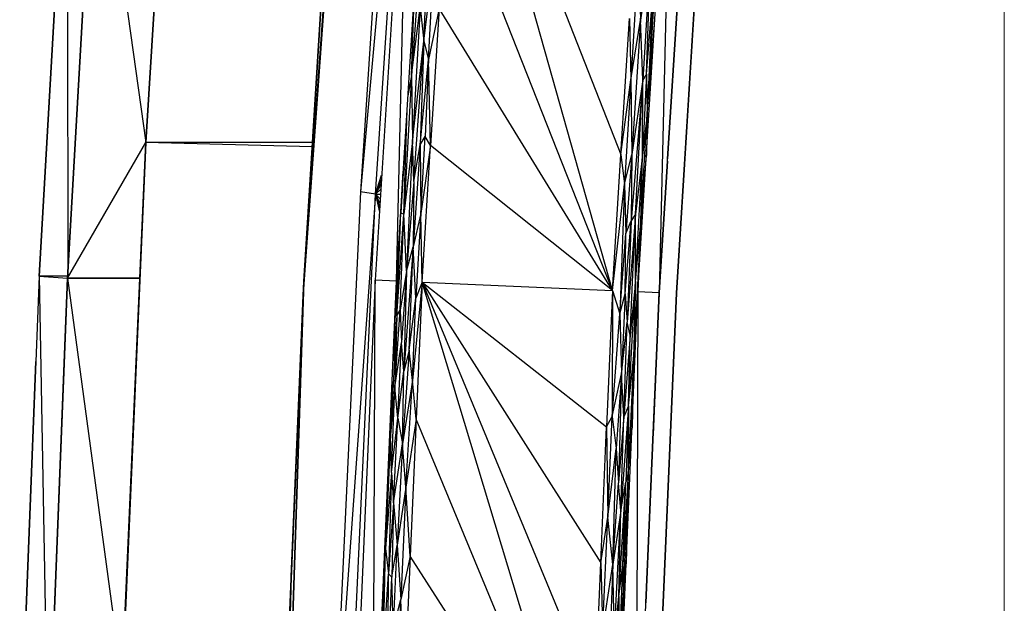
# Model space of a CAD drawing. Header units: millimetres. Extents: x 61846 to 198573, y 13020 to 52988.
# Tile 176 of 240: x 179568 to 180261, y 23603 to 24013. Entities that reach past the tile are written whole.
import ezdxf

# ---------------------------------------------------------------- set-up
doc = ezdxf.new("R2010")
doc.units = ezdxf.units.MM
for name, color, linetype, lineweight in [('A-COLS', 52, 'Continuous', 35), ('A-ROOF', 132, 'Continuous', 35), ('A-WALL', 113, 'Continuous', 25), ('S-BEAM', 12, 'Continuous', 35)]:
    doc.layers.add(name, color=color, linetype=linetype, lineweight=lineweight)

# ---------------------------------------------------------------- blocks, each defined once
blk = doc.blocks.new('28_PBT_SF_toneeltoren_dakboog_28_PBT_SF_toneeltoren_dakboog as R_2584242 - 28_PBT_SF_toneeltoren_dakboog_28_PBT_SF_toneeltoren_dakboog as R_2584242-313469-GZ lierenkamer 3')
at = {"layer": 'S-BEAM', "color": 250, "lineweight": 25}
for p, q in [((-49188.93, 24604.18), (-49244.72, 23824.35)), ((-49244.72, 23824.35), (-49188.93, 24604.18)), ((-49244.55, 23829.41), (-49188.93, 24604.18)), ((-49188.93, 24604.18), (-49244.55, 23829.41)), ((-49231.41, 24040.98), (-49244.55, 23829.41)), ((-49244.55, 23829.41), (-49231.41, 24040.98)), ((-49231.41, 24040.98), (-49244.47, 23831.03)), ((-48994.69, 23820.3), (-48981.1, 24038.23)), ((-48981.1, 24038.23), (-48988.73, 23915.7)), ((-48988.73, 23915.7), (-48981.1, 24038.23)), ((-49244.4, 23832.39), (-49244.55, 23829.41)), ((-49244.55, 23829.41), (-49244.4, 23832.39)), ((-49270.08, 23059.04), (-49244.55, 23829.41)), ((-49244.55, 23829.41), (-49270.08, 23059.04)), ((-49244.47, 23831.03), (-49253.43, 23621.95)), ((-49244.55, 23829.41), (-49253.43, 23621.95)), ((-49253.43, 23621.95), (-49244.55, 23829.41)), ((-49245.07, 23819.4), (-49244.55, 23829.41)), ((-49244.55, 23829.41), (-49245.07, 23819.4)), ((-49244.55, 23829.41), (-49244.47, 23831.03)), ((-49244.47, 23831.03), (-49244.55, 23829.41)), ((-49245.07, 23819.4), (-49260.96, 23445.84)), ((-49260.96, 23445.84), (-49245.07, 23819.4)), ((-49245.39, 23809.96), (-49245.07, 23819.4)), ((-49245.07, 23819.4), (-49245.39, 23809.96)), ((-49004.01, 23603.27), (-48994.69, 23820.3)), ((-48994.77, 23818.64), (-48994.69, 23820.3)), ((-48994.69, 23820.3), (-48994.77, 23818.64)), ((-48998.86, 23723.45), (-49004.01, 23603.27)), ((-49004.01, 23603.27), (-48998.86, 23723.45)), ((-49253.43, 23621.95), (-49267.63, 23163.07)), ((-49017.25, 23176.72), (-49004.01, 23603.27))]:
    blk.add_line(p, q, dxfattribs=at)
blk = doc.blocks.new('28_PBT_SF_toneeltoren_dakboog_28_PBT_SF_toneeltoren_dakboog as R_2584242 - 28_PBT_SF_toneeltoren_dakboog_28_PBT_SF_toneeltoren_dakboog as R_2584242-313473-GZ lierenkamer 3')
blk.add_blockref('28_PBT_SF_toneeltoren_dakboog_28_PBT_SF_toneeltoren_dakboog as R_2584242 - 28_PBT_SF_toneeltoren_dakboog_28_PBT_SF_toneeltoren_dakboog as R_2584242-313469-GZ lierenkamer 3', (0, 0))
blk = doc.blocks.new('28_PBT_SC_staal_H-profiel_gekromd_dak toneeltoren_S355_HE200B_betondak_as 20_2666731 - 28_PBT_SC_staal_H-profiel_gekromd_dak toneeltoren_S355_HE200B_betondak_as 20_2666731-313531-GZ lierenkamer 3')
at = {"layer": 'A-COLS', "color": 250, "lineweight": 25}
for p, q in [((-49170.46, 24215.6), (-49194.44, 23830.23)), ((-49179.45, 23829.57), (-49170.46, 24215.6)), ((-49179.45, 23829.57), (-49155.49, 24214.71)), ((-49027.59, 23822.98), (-49137.52, 24213.65)), ((-49137.52, 24213.65), (-49021.63, 23918.67)), ((-49009.61, 23822.2), (-48985.77, 24204.7)), ((-48985.77, 24204.7), (-48994.62, 23821.56)), ((-48982.63, 23821.05), (-48958.81, 24203.13)), ((-48958.81, 24203.13), (-48982.63, 23821.05)), ((-49027.59, 23822.98), (-49143.51, 24117.43)), ((-49007.83, 24013), (-49001.35, 24098.36)), ((-49160.22, 23998.45), (-49156.65, 24074.7)), ((-49000.57, 24065.74), (-49007.83, 24013)), ((-49000.57, 24065.74), (-49006.19, 23971.26)), ((-49003.66, 23975.19), (-49000.57, 24065.74)), ((-49160.22, 23998.45), (-49153.04, 24056.51)), ((-49156.88, 23985.44), (-49153.04, 24056.51)), ((-49009.34, 24056.28), (-49014.68, 23971.1)), ((-49009.34, 24056.28), (-49007.83, 24013)), ((-49164.57, 24031.75), (-49168.89, 23974.17)), ((-49168.89, 23974.17), (-49167.02, 24027.22)), ((-49168.67, 24002.84), (-49167.02, 24027.22)), ((-49003.18, 23947.03), (-48998.16, 24027.46)), ((-49168.89, 23974.17), (-49162.65, 24021.92)), ((-49162.65, 24021.92), (-49168.19, 23928.36)), ((-49162.65, 24021.92), (-49160.22, 23998.45)), ((-49149.49, 24021.22), (-49156.88, 23985.44)), ((-49149.49, 24021.22), (-49155.48, 23925)), ((-49027.59, 23822.98), (-49149.49, 24021.22)), ((-49003.66, 23975.19), (-48999.59, 24025.08)), ((-48999.59, 24025.08), (-49003.18, 23947.03)), ((-49021.63, 23918.67), (-49015.66, 24014.37)), ((-49015.66, 24014.37), (-49014.68, 23971.1)), ((-49014.68, 23971.1), (-49007.83, 24013)), ((-49007.83, 24013), (-49013.84, 23918.71)), ((-49006.19, 23971.26), (-49007.83, 24013)), ((-49003.18, 23947.03), (-48997.69, 24013.45)), ((-49009.61, 23822.2), (-48997.89, 24010.25)), ((-49168.19, 23928.36), (-49160.22, 23998.45)), ((-49167.21, 23899.76), (-49160.22, 23998.45)), ((-49160.22, 23998.45), (-49162.75, 23925.39)), ((-49160.22, 23998.45), (-49156.88, 23985.44)), ((-49162.75, 23925.39), (-49156.88, 23985.44)), ((-49156.88, 23985.44), (-49159.18, 23931.25)), ((-49155.48, 23925), (-49156.88, 23985.44)), ((-49168.89, 23974.17), (-49174.2, 23876.74)), ((-49168.89, 23974.17), (-49171.35, 23959.85)), ((-49168.89, 23974.17), (-49168.19, 23928.36)), ((-49021.63, 23918.67), (-49014.68, 23971.1)), ((-49014.68, 23971.1), (-49019.15, 23897.66)), ((-49014.68, 23971.1), (-49013.84, 23918.71)), ((-49006.19, 23971.26), (-49014.48, 23872.09)), ((-49006.19, 23971.26), (-49013.84, 23918.71)), ((-49011.44, 23876.67), (-49006.19, 23971.26)), ((-49003.66, 23975.19), (-49006.46, 23917.98)), ((-49006.46, 23917.98), (-49006.19, 23971.26)), ((-49003.66, 23975.19), (-49006.19, 23971.26)), ((-49003.66, 23975.19), (-49003.18, 23947.03)), ((-49174.2, 23876.74), (-49171.97, 23949.83)), ((-49007.53, 23870.76), (-49003.18, 23947.03)), ((-49003.18, 23947.03), (-49006.46, 23917.98)), ((-49003.18, 23947.03), (-49003.65, 23917.88)), ((-49162.75, 23925.39), (-49159.18, 23931.25)), ((-49162.23, 23877.1), (-49159.18, 23931.25)), ((-49155.48, 23925), (-49159.18, 23931.25)), ((-49173.48, 23925.53), (-49176.29, 23877.71)), ((-49168.19, 23928.36), (-49174.2, 23876.74)), ((-49168.19, 23928.36), (-49172.35, 23836.7)), ((-49167.21, 23899.76), (-49168.19, 23928.36)), ((-49162.75, 23925.39), (-49167.65, 23853.65)), ((-49167.21, 23899.76), (-49162.75, 23925.39)), ((-49162.75, 23925.39), (-49162.23, 23877.1)), ((-49155.48, 23925), (-49162.23, 23877.1)), ((-49161.47, 23828.79), (-49155.48, 23925)), ((-49027.59, 23822.98), (-49155.48, 23925)), ((-49027.59, 23822.98), (-49021.63, 23918.67)), ((-49021.63, 23918.67), (-49019.15, 23897.66)), ((-49019.15, 23897.66), (-49013.84, 23918.71)), ((-49013.84, 23918.71), (-49018.18, 23863.16)), ((-49013.84, 23918.71), (-49014.48, 23872.09)), ((-49011.45, 23829.43), (-49006.46, 23917.98)), ((-49006.46, 23917.98), (-49011.44, 23876.67)), ((-49009.61, 23822.2), (-49003.75, 23916.23)), ((-49007.53, 23870.76), (-49006.46, 23917.98)), ((-49007.53, 23870.76), (-49003.66, 23917.71)), ((-48988.87, 23913.89), (-48994.62, 23821.56)), ((-48994.62, 23821.56), (-48988.87, 23913.89)), ((-49176.29, 23877.71), (-49174.63, 23906.87)), ((-49167.21, 23899.76), (-49172.35, 23836.7)), ((-49167.21, 23899.76), (-49167.65, 23853.65)), ((-49027.59, 23822.98), (-49019.15, 23897.66)), ((-49019.15, 23897.66), (-49022.29, 23806.64)), ((-49019.15, 23897.66), (-49018.18, 23863.16)), ((-49179.45, 23829.57), (-49176.29, 23877.71)), ((-49179.3, 23823.97), (-49176.29, 23877.71)), ((-49179.28, 23805.28), (-49176.29, 23877.71)), ((-49179.28, 23805.28), (-49174.2, 23876.74)), ((-49176.77, 23809.19), (-49174.2, 23876.74)), ((-49176.29, 23877.71), (-49174.2, 23876.74)), ((-49172.35, 23836.7), (-49174.2, 23876.74)), ((-49162.23, 23877.1), (-49167.65, 23853.65)), ((-49162.23, 23877.1), (-49165.71, 23817.55)), ((-49161.47, 23828.79), (-49162.23, 23877.1)), ((-49011.44, 23876.67), (-49017.12, 23800.65)), ((-49015.02, 23791.65), (-49011.44, 23876.67)), ((-49011.44, 23876.67), (-49014.48, 23872.09)), ((-49011.45, 23829.43), (-49011.44, 23876.67)), ((-49018.63, 23820.63), (-49014.48, 23872.09)), ((-49018.18, 23863.16), (-49014.48, 23872.09)), ((-49014.48, 23872.09), (-49017.12, 23800.65)), ((-49007.53, 23870.76), (-49012.67, 23774.39)), ((-49011.45, 23829.43), (-49007.53, 23870.76)), ((-49007.53, 23870.76), (-49009.61, 23822.2)), ((-49022.29, 23806.64), (-49018.18, 23863.16)), ((-49018.63, 23820.63), (-49018.18, 23863.16)), ((-49167.65, 23853.65), (-49174.32, 23766.31)), ((-49172.35, 23836.7), (-49167.65, 23853.65)), ((-49170.41, 23780.99), (-49167.65, 23853.65)), ((-49165.71, 23817.55), (-49167.65, 23853.65)), ((-49172.35, 23836.7), (-49176.77, 23809.19)), ((-49172.35, 23836.7), (-49175.78, 23786.41)), ((-49172.35, 23836.7), (-49174.32, 23766.31)), ((-49194.44, 23830.23), (-49210.98, 23444.46)), ((-49195.99, 23444.04), (-49194.44, 23830.23)), ((-49195.99, 23444.04), (-49179.45, 23829.57)), ((-49179.45, 23829.57), (-49194.44, 23830.23)), ((-49179.45, 23829.57), (-49179.3, 23823.97)), ((-49161.47, 23828.79), (-49168.19, 23759.73)), ((-49161.47, 23828.79), (-49165.71, 23817.55)), ((-49161.47, 23828.79), (-49165.6, 23732.48)), ((-49044.04, 23439.81), (-49161.47, 23828.79)), ((-49161.47, 23828.79), (-49027.59, 23822.98)), ((-49161.47, 23828.79), (-49039.93, 23535.61)), ((-49161.47, 23828.79), (-49035.82, 23631.4)), ((-49161.47, 23828.79), (-49031.7, 23727.19)), ((-49016.32, 23741.77), (-49011.45, 23829.43)), ((-49011.45, 23829.43), (-49015.02, 23791.65)), ((-49011.45, 23829.43), (-49012.67, 23774.39)), ((-49179.3, 23823.97), (-49181.43, 23783.54)), ((-49179.28, 23805.28), (-49179.3, 23823.97)), ((-49027.59, 23822.98), (-49031.7, 23727.19)), ((-49027.59, 23822.98), (-49027.69, 23734.35)), ((-49027.59, 23822.98), (-49022.29, 23806.64)), ((-49026.05, 23439.31), (-49009.61, 23822.2)), ((-49022.29, 23806.64), (-49018.63, 23820.63)), ((-49018.63, 23820.63), (-49021.15, 23764.45)), ((-49018.63, 23820.63), (-49017.12, 23800.65)), ((-49012.67, 23774.39), (-49009.62, 23821.95)), ((-49009.61, 23822.2), (-49011.06, 23438.9)), ((-49009.61, 23822.2), (-48994.62, 23821.56)), ((-48999.06, 23438.58), (-48982.63, 23821.05)), ((-48982.63, 23821.05), (-48999.06, 23438.58)), ((-48994.62, 23821.56), (-48998.91, 23721.68)), ((-48998.91, 23721.68), (-48994.62, 23821.56)), ((-49170.41, 23780.99), (-49165.71, 23817.55)), ((-49168.19, 23759.73), (-49165.71, 23817.55)), ((-49179.28, 23805.28), (-49183.64, 23721.75)), ((-49179.28, 23805.28), (-49181.86, 23773.54)), ((-49180.58, 23755.02), (-49176.77, 23809.19)), ((-49179.28, 23805.28), (-49180.58, 23755.02)), ((-49179.28, 23805.28), (-49176.77, 23809.19)), ((-49176.77, 23809.19), (-49175.78, 23786.41)), ((-49027.69, 23734.35), (-49022.29, 23806.64)), ((-49022.29, 23806.64), (-49021.15, 23764.45)), ((-49021.15, 23764.45), (-49017.12, 23800.65)), ((-49019.57, 23734.04), (-49017.12, 23800.65)), ((-49015.02, 23791.65), (-49017.12, 23800.65)), ((-49015.02, 23791.65), (-49019.57, 23734.04)), ((-49016.32, 23741.77), (-49015.02, 23791.65)), ((-49180.58, 23755.02), (-49175.78, 23786.41)), ((-49178.36, 23733.14), (-49175.78, 23786.41)), ((-49174.32, 23766.31), (-49175.78, 23786.41)), ((-49170.41, 23780.99), (-49175.19, 23715.07)), ((-49170.41, 23780.99), (-49174.32, 23766.31)), ((-49168.19, 23759.73), (-49170.41, 23780.99)), ((-49012.67, 23774.39), (-49016.5, 23694.52)), ((-49016.32, 23741.77), (-49012.67, 23774.39)), ((-49012.67, 23774.39), (-49013.72, 23726.48)), ((-49178.36, 23733.14), (-49174.32, 23766.31)), ((-49175.19, 23715.07), (-49174.32, 23766.31)), ((-49027.69, 23734.35), (-49021.15, 23764.45)), ((-49021.15, 23764.45), (-49024.83, 23711.96)), ((-49021.15, 23764.45), (-49023.27, 23687.65)), ((-49019.57, 23734.04), (-49021.15, 23764.45)), ((-49182.48, 23758.96), (-49183.64, 23721.75)), ((-49168.19, 23759.73), (-49175.19, 23715.07)), ((-49172.79, 23684.59), (-49168.19, 23759.73)), ((-49165.6, 23732.48), (-49168.19, 23759.73)), ((-49180.58, 23755.02), (-49183.64, 23721.75)), ((-49182.81, 23695.1), (-49180.58, 23755.02)), ((-49178.36, 23733.14), (-49180.58, 23755.02)), ((-49016.32, 23741.77), (-49021.72, 23668.02)), ((-49016.32, 23741.77), (-49019.57, 23734.04)), ((-49016.32, 23741.77), (-49018.08, 23688.12)), ((-49016.32, 23741.77), (-49016.5, 23694.52)), ((-49182.81, 23695.1), (-49178.36, 23733.14)), ((-49181.5, 23673.78), (-49178.36, 23733.14)), ((-49178.36, 23733.14), (-49175.19, 23715.07)), ((-49165.6, 23732.48), (-49172.79, 23684.59)), ((-49165.6, 23732.48), (-49169.73, 23636.17)), ((-49044.04, 23439.81), (-49165.6, 23732.48)), ((-49031.7, 23727.19), (-49027.69, 23734.35)), ((-49030.78, 23663.6), (-49027.69, 23734.35)), ((-49027.69, 23734.35), (-49024.83, 23711.96)), ((-49019.57, 23734.04), (-49023.27, 23687.65)), ((-49021.72, 23668.02), (-49019.57, 23734.04)), ((-49183.64, 23721.75), (-49187.03, 23641.5)), ((-49183.64, 23721.75), (-49184.97, 23700.97)), ((-49182.81, 23695.1), (-49183.64, 23721.75)), ((-49035.82, 23631.4), (-49031.7, 23727.19)), ((-49031.7, 23727.19), (-49030.78, 23663.6)), ((-49016.5, 23694.52), (-49013.72, 23726.48)), ((-49181.5, 23673.78), (-49175.19, 23715.07)), ((-49175.19, 23715.07), (-49178.86, 23643.99)), ((-49172.79, 23684.59), (-49175.19, 23715.07)), ((-49030.78, 23663.6), (-49024.83, 23711.96)), ((-49027.33, 23630.34), (-49024.83, 23711.96)), ((-49024.83, 23711.96), (-49023.27, 23687.65)), ((-49182.81, 23695.1), (-49187.03, 23641.5)), ((-49182.81, 23695.1), (-49185.08, 23623.63)), ((-49182.81, 23695.1), (-49181.5, 23673.78)), ((-49016.5, 23694.52), (-49020.34, 23629.96)), ((-49016.5, 23694.52), (-49020.07, 23608.92)), ((-49016.5, 23694.52), (-49018.08, 23688.12)), ((-49016.5, 23694.52), (-49017.83, 23630.76)), ((-49027.33, 23630.34), (-49023.27, 23687.65)), ((-49021.72, 23668.02), (-49023.27, 23687.65)), ((-49022.95, 23607.87), (-49018.08, 23688.12)), ((-49021.72, 23668.02), (-49018.08, 23688.12)), ((-49020.34, 23629.96), (-49018.08, 23688.12)), ((-49172.79, 23684.59), (-49178.86, 23643.99)), ((-49172.79, 23684.59), (-49176.45, 23605.7)), ((-49169.73, 23636.17), (-49172.79, 23684.59)), ((-49181.5, 23673.78), (-49185.08, 23623.63)), ((-49181.5, 23673.78), (-49182.59, 23621.49)), ((-49181.5, 23673.78), (-49178.86, 23643.99)), ((-49021.72, 23668.02), (-49027.33, 23630.34)), ((-49026.21, 23578.63), (-49021.72, 23668.02)), ((-49022.95, 23607.87), (-49021.72, 23668.02)), ((-49035.82, 23631.4), (-49030.78, 23663.6)), ((-49034.44, 23583.31), (-49030.78, 23663.6)), ((-49027.33, 23630.34), (-49030.78, 23663.6)), ((-49187.03, 23641.5), (-49186.84, 23657.32)), ((-49190.65, 23562.27), (-49187.03, 23641.5)), ((-49188.6, 23568.91), (-49187.03, 23641.5)), ((-49188.13, 23627.17), (-49187.03, 23641.5)), ((-49187.03, 23641.5), (-49185.08, 23623.63)), ((-49182.59, 23621.49), (-49178.86, 23643.99)), ((-49181.67, 23585.1), (-49178.86, 23643.99)), ((-49178.86, 23643.99), (-49176.45, 23605.7)), ((-49195.99, 23444.04), (-49187.86, 23633.58)), ((-49169.73, 23636.17), (-49176.45, 23605.7)), ((-49169.73, 23636.17), (-49173.86, 23539.85)), ((-49044.04, 23439.81), (-49169.73, 23636.17)), ((-49039.93, 23535.61), (-49035.82, 23631.4)), ((-49035.82, 23631.4), (-49034.44, 23583.31)), ((-49020.07, 23608.92), (-49017.83, 23630.76)), ((-49034.44, 23583.31), (-49027.33, 23630.34)), ((-49027.33, 23630.34), (-49030.41, 23546.22)), ((-49026.21, 23578.63), (-49027.33, 23630.34)), ((-49022.95, 23607.87), (-49020.34, 23629.96)), ((-49022.55, 23571.51), (-49020.34, 23629.96)), ((-49020.34, 23629.96), (-49020.07, 23608.92)), ((-49188.6, 23568.91), (-49185.08, 23623.63)), ((-49185.5, 23555.23), (-49185.08, 23623.63)), ((-49185.5, 23555.23), (-49182.59, 23621.49)), ((-49182.59, 23621.49), (-49185.08, 23623.63)), ((-49181.67, 23585.1), (-49182.59, 23621.49)), ((-49181.67, 23585.1), (-49176.45, 23605.7)), ((-49178.47, 23552.94), (-49176.45, 23605.7)), ((-49173.86, 23539.85), (-49176.45, 23605.7)), ((-49026.21, 23578.63), (-49022.95, 23607.87)), ((-49025.01, 23549.4), (-49022.95, 23607.87)), ((-49022.95, 23607.87), (-49022.55, 23571.51)), ((-49020.07, 23608.92), (-49022.73, 23542.49)), ((-49022.55, 23571.51), (-49020.07, 23608.92)), ((-49020.07, 23608.92), (-49021.94, 23535.04))]:
    blk.add_line(p, q, dxfattribs=at)
blk = doc.blocks.new('28_PBT_SC_staal_H-profiel_gekromd_dak toneeltoren_S355_HE200B_betondak_as 20_2666731 - 28_PBT_SC_staal_H-profiel_gekromd_dak toneeltoren_S355_HE200B_betondak_as 20_2666731-313535-GZ lierenkamer 3')
blk.add_blockref('28_PBT_SC_staal_H-profiel_gekromd_dak toneeltoren_S355_HE200B_betondak_as 20_2666731 - 28_PBT_SC_staal_H-profiel_gekromd_dak toneeltoren_S355_HE200B_betondak_as 20_2666731-313531-GZ lierenkamer 3', (0, 0))
blk = doc.blocks.new('28_PBT_SC_staal_H-profiel_gekromd_dak toneeltoren hoek_S355_HE200B_betondak_as 20_3625036 - 28_PBT_SC_staal_H-profiel_gekromd_dak toneeltoren hoek_S355_HE200B_betondak_as 20_3625036-313802-GZ lierenkamer 3')
at = {"layer": 'A-COLS', "color": 250, "lineweight": 25}
for p, q in [((-49176.79, 24318.54), (-49204.69, 23892.29)), ((-49166.28, 24316.48), (-49204.69, 23892.29)), ((-49194.13, 23890.82), (-49166.28, 24316.48)), ((-49194.13, 23890.82), (-49189.84, 23904.1)), ((-49194.13, 23890.82), (-49190.05, 23900.81)), ((-49194.13, 23890.82), (-49190.25, 23897.5)), ((-49194.13, 23890.82), (-49190.46, 23894.17)), ((-49204.69, 23892.29), (-49224.67, 23465.15)), ((-49194.13, 23890.82), (-49224.67, 23465.15)), ((-49214.08, 23464.27), (-49194.13, 23890.82)), ((-49194.13, 23890.82), (-49204.69, 23892.29)), ((-49194.13, 23890.82), (-49191.46, 23878.11)), ((-49194.13, 23890.82), (-49191.27, 23881.15)), ((-49194.13, 23890.82), (-49191.08, 23884.28)), ((-49194.13, 23890.82), (-49190.88, 23887.5)), ((-49194.13, 23890.82), (-49190.67, 23890.82))]:
    blk.add_line(p, q, dxfattribs=at)
blk = doc.blocks.new('28_PBT_SC_staal_H-profiel_gekromd_dak toneeltoren hoek_S355_HE200B_betondak_as 20_3625036 - 28_PBT_SC_staal_H-profiel_gekromd_dak toneeltoren hoek_S355_HE200B_betondak_as 20_3625036-313806-GZ lierenkamer 3')
blk.add_blockref('28_PBT_SC_staal_H-profiel_gekromd_dak toneeltoren hoek_S355_HE200B_betondak_as 20_3625036 - 28_PBT_SC_staal_H-profiel_gekromd_dak toneeltoren hoek_S355_HE200B_betondak_as 20_3625036-313802-GZ lierenkamer 3', (0, 0))
blk = doc.blocks.new('TadP_A_CON_CONSTRUCTIE_rvt-5-GZ lierenkamer 3')
at = {"layer": 'A-COLS', "color": 10, "lineweight": 18}
for name in ['28_PBT_SC_staal_H-profiel_gekromd_dak toneeltoren_S355_HE200B_betondak_as 20_2666731 - 28_PBT_SC_staal_H-profiel_gekromd_dak toneeltoren_S355_HE200B_betondak_as 20_2666731-313535-GZ lierenkamer 3', '28_PBT_SC_staal_H-profiel_gekromd_dak toneeltoren hoek_S355_HE200B_betondak_as 20_3625036 - 28_PBT_SC_staal_H-profiel_gekromd_dak toneeltoren hoek_S355_HE200B_betondak_as 20_3625036-313806-GZ lierenkamer 3']:
    blk.add_blockref(name, (0, 0), dxfattribs=at)
at = {"layer": 'S-BEAM', "color": 10, "lineweight": 18}
blk.add_blockref('28_PBT_SF_toneeltoren_dakboog_28_PBT_SF_toneeltoren_dakboog as R_2584242 - 28_PBT_SF_toneeltoren_dakboog_28_PBT_SF_toneeltoren_dakboog as R_2584242-313473-GZ lierenkamer 3', (0, 0), dxfattribs=at)
blk = doc.blocks.new('21_NOAHH_Wand_Wand-x 2797376 - 21_NOAHH_Wand_Wand-x-162290-GZ lierenkamer 3')
at = {"layer": 'A-WALL', "color": 130, "lineweight": 13}
blk.add_line((-48752, 21990), (-48752, 24610), dxfattribs=at)
blk.add_line((-48752, 21990), (-48752, 24610), dxfattribs=at)
blk = doc.blocks.new('21_NOAHH_Wand_Wand-x 2797376 - 21_NOAHH_Wand_Wand-x 2797376-162294-GZ lierenkamer 3')
blk.add_blockref('21_NOAHH_Wand_Wand-x 2797376 - 21_NOAHH_Wand_Wand-x-162290-GZ lierenkamer 3', (0, 0))
blk = doc.blocks.new('27_NOAHH_Dak_Dak-x 2835671 - 21_10_Baksteen wit halfsteens-163091-GZ lierenkamer 3')
at = {"layer": 'A-ROOF', "color": 250, "lineweight": 25}
for p, q in [((-49410.75, 24181.53), (-49430.62, 23833.06)), ((-49410.75, 24181.53), (-49410.59, 23833.12)), ((-49390.83, 24179.71), (-49410.67, 23831.65)), ((-49390.83, 24179.71), (-49410.67, 23831.65)), ((-49430.62, 23833.06), (-49414.16, 24121.7)), ((-49430.62, 23833.06), (-49414.16, 24121.7)), ((-49394.23, 24119.95), (-49410.67, 23831.65)), ((-49394.23, 24119.95), (-49410.67, 23831.65)), ((-49430.62, 23833.06), (-49444.37, 23484.29)), ((-49430.62, 23833.06), (-49432.99, 23772.95)), ((-49430.62, 23833.06), (-49432.99, 23772.95)), ((-49410.59, 23833.06), (-49430.62, 23833.06)), ((-49430.62, 23833.06), (-49410.67, 23831.65)), ((-49430.62, 23833.06), (-49424.35, 23484.43)), ((-49410.67, 23831.65), (-49424.39, 23483.3)), ((-49410.67, 23831.65), (-49413.04, 23771.62)), ((-49444.37, 23484.29), (-49432.99, 23772.95)), ((-49444.37, 23484.29), (-49432.99, 23772.95)), ((-49413.04, 23771.62), (-49424.39, 23483.3)), ((-49413.04, 23771.62), (-49424.39, 23483.3))]:
    blk.add_line(p, q, dxfattribs=at)
blk = doc.blocks.new('27_NOAHH_Dak_Dak-x 2835671 - 21_10_Hout-163087-GZ lierenkamer 3')
at = {"layer": 'A-ROOF', "color": 250, "lineweight": 25}
for p, q in [((-49331.92, 24306.8), (-49355.77, 23926.98)), ((-49331.92, 24306.8), (-49355.77, 23926.98)), ((-49336, 24241.93), (-49355.77, 23926.98)), ((-49336, 24241.93), (-49355.77, 23926.98)), ((-49390.83, 24179.71), (-49410.67, 23831.65)), ((-49390.83, 24179.71), (-49410.67, 23831.65)), ((-49390.83, 24179.71), (-49355.77, 23926.98)), ((-49394.22, 24120.16), (-49410.67, 23831.65)), ((-49394.22, 24120.16), (-49410.67, 23831.65)), ((-49410.67, 23831.65), (-49355.77, 23926.98)), ((-49355.77, 23926.98), (-49372.32, 23546.78)), ((-49355.77, 23926.98), (-49372.32, 23546.78)), ((-49355.77, 23926.98), (-49358.61, 23861.76)), ((-49358.61, 23861.76), (-49372.32, 23546.78)), ((-49358.61, 23861.76), (-49372.32, 23546.78)), ((-49410.67, 23831.65), (-49424.39, 23483.3)), ((-49410.67, 23831.65), (-49424.39, 23483.3)), ((-49410.67, 23831.65), (-49413.03, 23771.83)), ((-49410.67, 23831.65), (-49359.92, 23831.65)), ((-49410.67, 23831.65), (-49372.32, 23546.78)), ((-49413.03, 23771.83), (-49424.39, 23483.3)), ((-49413.03, 23771.83), (-49424.39, 23483.3))]:
    blk.add_line(p, q, dxfattribs=at)
blk = doc.blocks.new('27_NOAHH_Dak_Dak-x 2835671 - 27_NOAHH_Dak_Dak-x 2835671-163054-GZ lierenkamer 3')
for name in ['27_NOAHH_Dak_Dak-x 2835671 - 21_10_Baksteen wit halfsteens-163091-GZ lierenkamer 3', '27_NOAHH_Dak_Dak-x 2835671 - 21_10_Hout-163087-GZ lierenkamer 3']:
    blk.add_blockref(name, (0, 0))
blk = doc.blocks.new('27_NOAHH_Dak_Dak-x 2863758 - 21_10_Baksteen wit halfsteens-164665-GZ lierenkamer 3')
at = {"layer": 'A-ROOF', "color": 250, "lineweight": 25}
for p, q in [((-49390.83, 24179.71), (-49410.67, 23831.65)), ((-49410.67, 23831.65), (-49390.83, 24179.71)), ((-49410.67, 23831.65), (-49424.4, 23483.3)), ((-49424.4, 23483.3), (-49410.67, 23831.65)), ((-49410.67, 23831.65), (-49359.92, 23831.65)), ((-49359.92, 23831.65), (-49410.67, 23831.65))]:
    blk.add_line(p, q, dxfattribs=at)
blk = doc.blocks.new('27_NOAHH_Dak_Dak-x 2863758 - 21_10_Hout-164661-GZ lierenkamer 3')
at = {"layer": 'A-ROOF', "color": 250, "lineweight": 25}
for p, q in [((-49331.93, 24306.8), (-49355.77, 23926.98)), ((-49355.78, 23926.98), (-49339.91, 24179.71)), ((-49355.77, 23926.98), (-49372.32, 23546.78)), ((-49359.93, 23831.65), (-49355.78, 23926.98)), ((-49238.51, 23926.98), (-49355.77, 23926.98)), ((-49238.7, 23924.01), (-49355.77, 23926.98)), ((-49372.33, 23546.78), (-49359.93, 23831.65))]:
    blk.add_line(p, q, dxfattribs=at)
blk = doc.blocks.new('27_NOAHH_Dak_Dak-x 2863758 - 27_NOAHH_Dak_Dak-x 2863758-164626-GZ lierenkamer 3')
for name in ['27_NOAHH_Dak_Dak-x 2863758 - 21_10_Hout-164661-GZ lierenkamer 3', '27_NOAHH_Dak_Dak-x 2863758 - 21_10_Baksteen wit halfsteens-164665-GZ lierenkamer 3']:
    blk.add_blockref(name, (0, 0))
blk = doc.blocks.new('TadP_A_BWK_BOUWKUNDE_rvt-5-GZ lierenkamer 3')
at = {"layer": 'A-ROOF', "lineweight": 9}
for name in ['27_NOAHH_Dak_Dak-x 2835671 - 27_NOAHH_Dak_Dak-x 2835671-163054-GZ lierenkamer 3', '27_NOAHH_Dak_Dak-x 2863758 - 27_NOAHH_Dak_Dak-x 2863758-164626-GZ lierenkamer 3']:
    blk.add_blockref(name, (0, 0), dxfattribs=at)
at = {"layer": 'A-WALL', "lineweight": 9}
blk.add_blockref('21_NOAHH_Wand_Wand-x 2797376 - 21_NOAHH_Wand_Wand-x 2797376-162294-GZ lierenkamer 3', (0, 0), dxfattribs=at)

msp = doc.modelspace()

# ---------------------------------------------------------------- block references
at = {"color": 210, "lineweight": 5}
for name in ['TadP_A_BWK_BOUWKUNDE_rvt-5-GZ lierenkamer 3', 'TadP_A_CON_CONSTRUCTIE_rvt-5-GZ lierenkamer 3']:
    msp.add_blockref(name, (229012.82, 0), dxfattribs=at)

doc.saveas('drawing.dxf')
